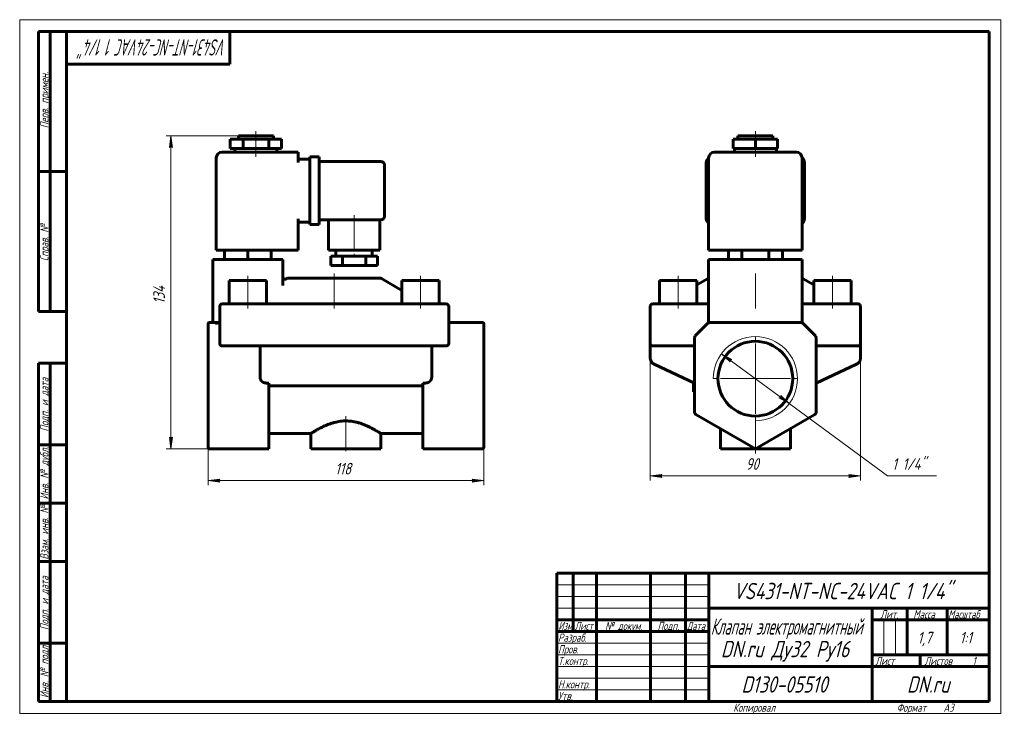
# Model space of a CAD drawing. Header units: millimetres. Extents: x 0 to 422, y 0 to 297.
import ezdxf

# ---------------------------------------------------------------- set-up
doc = ezdxf.new("R2010")
doc.units = ezdxf.units.MM
for name, pattern in [('K5LT_AXLED', [19.5, 15, -1.5, 1.5, -1.5]), ('K5LT_BASIC', [0]), ('K5LT_THIN', [0])]:
    doc.linetypes.add(name, pattern=pattern)
doc.layers.add('Системный слой', color=7, linetype='Continuous')
doc.layers.add('Системный слой (1)', color=7, linetype='Continuous', true_color=0x6c6c6c)
doc.styles.add('KDIMTEXTSTYLE', font='GOST_AU.SHX', dxfattribs={"width": 0.96, "oblique": 15, "height": 5})
doc.styles.add('KTEXTSTYLE', font='GOST_AU.SHX', dxfattribs={"width": 0.96, "height": 5})
doc.dimstyles.new('KDIMSTYLE (1.00)', dxfattribs={"dimtxt": 5, "dimasz": 1, "dimexe": 2, "dimexo": 0, "dimgap": 1, "dimtad": 1, "dimtxsty": 'KDIMTEXTSTYLE', "dimsah": 1, "dimcen": 0, "dimdle": 1, "dimadec": 0, "dimazin": 0, "dimtfac": 0.667, "dimtmove": 0, "dimatfit": 3, "dimfxl": 1, "dimtvp": 1, "dimtolj": 1, "dimtzin": 0, "dimarcsym": 0})

# ---------------------------------------------------------------- blocks, each defined once
blk = doc.blocks.new('U0')
at = {"layer": 'Системный слой (1)', "color": 150, "linetype": 'K5LT_BASIC', "lineweight": 60, "true_color": 0x0080ff}
for q in [(340.96, 141.42), (358.23, 149.48), (358.23, 149.48)]:
    blk.add_line((358.23, 149.48), q, dxfattribs=at)
blk = doc.blocks.new('D0')
at = {"layer": 'Системный слой (1)'}
for points in [[(269.96, 101.68), (274.96, 102.33), (274.46, 101.68), (274.96, 101.02)], [(359.96, 101.68), (354.96, 102.33), (355.46, 101.68), (354.96, 101.02)]]:
    blk.add_hatch(color=7, dxfattribs=at).paths.add_polyline_path(points)
at = {"layer": 'Системный слой (1)', "color": 7, "linetype": 'K5LT_THIN', "lineweight": 18}
for p, q in [((359.96, 166.3), (359.96, 99.68)), ((269.96, 164.19), (269.96, 99.68)), ((269.96, 101.68), (274.96, 102.33)), ((274.96, 101.02), (269.96, 101.68)), ((274.96, 102.33), (274.46, 101.68)), ((274.46, 101.68), (274.96, 101.02)), ((355.46, 101.68), (354.96, 102.33)), ((354.96, 102.33), (359.96, 101.68)), ((359.96, 101.68), (354.96, 101.02)), ((354.96, 101.02), (355.46, 101.68))]:
    blk.add_line(p, q, dxfattribs=at)
blk.add_wipeout([(310.87, 102.68), (310.87, 110.06), (318.72, 110.06), (318.72, 102.68)]).dxf.layer = 'Системный слой (1)'
blk.add_line((269.96, 101.68), (359.96, 101.68), dxfattribs=at)
at = {"layer": 'Системный слой (1)', "color": 7, "insert": (310.87, 109.26), "char_height": 5, "attachment_point": 1, "style": 'KTEXTSTYLE'}
blk.add_mtext('\\H5.0;\\W1.000;\\Q15;\\Q15;\\W0.965;90', dxfattribs=at)
blk = doc.blocks.new('KDIMARROW_01')
at = {"layer": 'Системный слой'}
blk.add_hatch(color=0, dxfattribs=at).paths.add_polyline_path([(0, 0), (-5, 0.66), (-4.5, 0), (-5, -0.66)])
at = {"layer": 'Системный слой', "color": 0, "linetype": 'K5LT_THIN', "lineweight": 18}
for p, q in [((-4.5, 0), (-5, 0.66)), ((-5, 0.66), (0, 0)), ((0, 0), (-5, -0.66)), ((-5, -0.66), (-4.5, 0))]:
    blk.add_line(p, q, dxfattribs=at)
at = {"layer": 'Системный слой (1)', "color": 0, "linetype": 'K5LT_THIN', "lineweight": 18}
blk.add_line((80.65, 143.3), (79.65, 143.3), dxfattribs=at)
blk = doc.blocks.new('D1')
at = {"layer": 'Системный слой (1)'}
for points in [[(304.88, 151.53), (300.46, 153.97), (304.1, 150.47), (304.08, 151.3)], [(329.46, 132.64), (325.82, 136.13), (325.83, 135.3), (325.04, 135.07)]]:
    blk.add_hatch(color=7, dxfattribs=at).paths.add_polyline_path(points)
at = {"layer": 'Системный слой (1)', "color": 7, "linetype": 'K5LT_THIN', "lineweight": 18}
for p, q in [((300.46, 153.97), (304.88, 151.53)), ((304.1, 150.47), (300.46, 153.97)), ((300.46, 153.97), (329.46, 132.64)), ((304.88, 151.53), (304.08, 151.3)), ((304.08, 151.3), (304.1, 150.47)), ((325.04, 135.07), (325.83, 135.3)), ((329.46, 132.64), (325.04, 135.07)), ((325.83, 135.3), (325.82, 136.13)), ((325.82, 136.13), (329.46, 132.64))]:
    blk.add_line(p, q, dxfattribs=at)
blk.add_wipeout([(373.55, 102.68), (373.55, 110.06), (389.78, 110.06), (389.78, 102.68)]).dxf.layer = 'Системный слой (1)'
for p, q in [((329.46, 132.64), (371.55, 101.68)), ((371.55, 101.68), (392.45, 101.68))]:
    blk.add_line(p, q, dxfattribs=at)
at = {"layer": 'Системный слой (1)', "color": 7, "insert": (373.55, 109.26), "char_height": 5, "attachment_point": 1, "style": 'KTEXTSTYLE'}
blk.add_mtext('\\H5.0;\\W1.000;\\Q15;\\Q15;\\W0.965;1 1/4"', dxfattribs=at)
blk = doc.blocks.new('U1')
at = {"layer": 'Системный слой (1)', "color": 30, "linetype": 'K5LT_AXLED', "lineweight": 18, "true_color": 0xff8000}
for q in [(314.96, 161.3), (296.96, 143.3), (332.96, 143.3), (314.96, 125.3)]:
    blk.add_line((314.96, 143.3), q, dxfattribs=at)
blk = doc.blocks.new('U2')
at = {"layer": 'Системный слой (1)', "color": 150, "linetype": 'K5LT_BASIC', "lineweight": 60, "true_color": 0x0080ff}
for p, q in [((106.65, 119.8), (124.65, 119.8)), ((154.65, 119.8), (172.65, 119.8))]:
    blk.add_line(p, q, dxfattribs=at)
blk = doc.blocks.new('D2')
at = {"layer": 'Системный слой (1)'}
for points in [[(85.15, 99.68), (85.65, 100.33), (80.65, 99.68), (85.65, 99.02)], [(198.65, 99.68), (193.65, 100.33), (194.15, 99.68), (193.65, 99.02)]]:
    blk.add_hatch(color=7, dxfattribs=at).paths.add_polyline_path(points)
at = {"layer": 'Системный слой (1)', "color": 7, "linetype": 'K5LT_THIN', "lineweight": 18}
for p, q in [((80.65, 143.3), (80.65, 97.68)), ((198.65, 141.89), (198.65, 97.68)), ((80.65, 99.68), (85.65, 100.33)), ((85.65, 99.02), (80.65, 99.68)), ((85.65, 100.33), (85.15, 99.68)), ((85.15, 99.68), (85.65, 99.02)), ((194.15, 99.68), (193.65, 100.33)), ((193.65, 100.33), (198.65, 99.68)), ((198.65, 99.68), (193.65, 99.02)), ((193.65, 99.02), (194.15, 99.68))]:
    blk.add_line(p, q, dxfattribs=at)
blk.add_wipeout([(135.04, 100.68), (135.04, 108.06), (143.9, 108.06), (143.9, 100.68)]).dxf.layer = 'Системный слой (1)'
blk.add_line((198.65, 99.68), (80.65, 99.68), dxfattribs=at)
at = {"layer": 'Системный слой (1)', "color": 7, "insert": (135.04, 107.26), "char_height": 5, "attachment_point": 1, "style": 'KTEXTSTYLE'}
blk.add_mtext('\\H5.0;\\W1.000;\\Q15;\\Q15;\\W0.965;118', dxfattribs=at)
blk = doc.blocks.new('D3')
at = {"layer": 'Системный слой (1)'}
for points in [[(65.42, 242.3), (64.76, 247.3), (64.1, 242.3), (64.76, 242.8)], [(64.76, 113.3), (65.42, 118.3), (64.76, 117.8), (64.1, 118.3)]]:
    blk.add_hatch(color=7, dxfattribs=at).paths.add_polyline_path(points)
at = {"layer": 'Системный слой (1)', "color": 7, "linetype": 'K5LT_THIN', "lineweight": 18}
for p, q in [((93.65, 247.3), (62.76, 247.3)), ((64.1, 242.3), (64.76, 247.3)), ((64.76, 247.3), (65.42, 242.3)), ((64.76, 242.8), (64.1, 242.3)), ((65.42, 242.3), (64.76, 242.8)), ((64.76, 113.3), (64.1, 118.3)), ((64.1, 118.3), (64.76, 117.8)), ((64.76, 117.8), (65.42, 118.3)), ((65.42, 118.3), (64.76, 113.3)), ((81.15, 113.3), (62.76, 113.3))]:
    blk.add_line(p, q, dxfattribs=at)
blk.add_wipeout([(63.76, 175.36), (56.38, 175.36), (56.38, 184.85), (63.76, 184.85)]).dxf.layer = 'Системный слой (1)'
blk.add_line((64.76, 113.3), (64.76, 247.3), dxfattribs=at)
at = {"layer": 'Системный слой (1)', "color": 7, "insert": (57.17, 175.36), "char_height": 5, "attachment_point": 1, "rotation": 90, "style": 'KTEXTSTYLE'}
blk.add_mtext('\\H5.0;\\W1.000;\\Q15;\\Q15;\\W0.965;134', dxfattribs=at)
blk = doc.blocks.new('U3')
at = {"color": 7, "linetype": 'K5LT_THIN', "lineweight": 18}
for p, q in [((0, 0), (0, 297)), ((0, 297), (420, 297)), ((420, 297), (420, 0)), ((230, 55), (295, 55)), ((230, 50), (295, 50)), ((230, 45), (295, 45)), ((369.96, 25), (369.96, 40)), ((374.98, 25), (374.98, 40)), ((230, 30), (295, 30)), ((230, 25), (295, 25)), ((230, 20), (295, 20)), ((230, 15), (295, 15)), ((230, 10), (295, 10)), ((420, 0), (0, 0))]:
    blk.add_line(p, q, dxfattribs=at)
at = {"color": 150, "linetype": 'K5LT_BASIC', "lineweight": 60, "true_color": 0x0080ff}
for p, q in [((8, 172), (8, 292)), ((20, 292), (8, 292)), ((13, 172), (13, 292)), ((20, 5), (20, 292)), ((20, 292), (415, 292)), ((90, 292), (90, 278)), ((415, 292), (415, 5)), ((90, 278), (20, 278)), ((20, 232), (8, 232)), ((20, 172), (8, 172)), ((8, 5), (8, 150)), ((20, 150), (8, 150)), ((13, 5), (13, 150)), ((20, 115), (8, 115)), ((20, 90), (8, 90)), ((20, 65), (8, 65)), ((230, 60), (415, 60)), ((230, 5), (230, 60)), ((237, 35), (237, 60)), ((247, 5), (247, 60)), ((270, 5), (270, 60)), ((285, 5), (285, 60)), ((295, 5), (295, 60)), ((295, 45), (415, 45)), ((365, 5), (365, 45)), ((380, 25), (380, 45)), ((397, 25), (397, 45)), ((230, 40), (295, 40)), ((365, 40), (380, 40)), ((380, 40), (415, 40)), ((230, 35), (295, 35)), ((20, 30), (8, 30)), ((365, 25), (415, 25)), ((385.57, 20), (385.57, 25)), ((295, 20), (365, 20)), ((365, 20), (415, 20)), ((20, 5), (8, 5)), ((415, 5), (20, 5))]:
    blk.add_line(p, q, dxfattribs=at)
at = {"color": 7, "attachment_point": 1, "style": 'KTEXTSTYLE'}
for s, insert, char_height, rotation in [('\\H5.0;\\W1.000;\\Q15;\\Q15;\\W0.643;\\H7.00;VS431-NT-NC-24VAC 1 1/4"', (88.58, 281.64), 7, 180), ('\\H5.0;\\W1.000;\\Q15;\\Q15;\\W0.965;\\H3.50;Перв. примен.', (8.82, 250.52), 3.5, 90), ('\\H5.0;\\W1.000;\\Q15;\\Q15;\\W0.965;\\H3.50;Справ. №', (8.82, 193.63), 3.5, 90), ('\\H5.0;\\W1.000;\\Q15;\\Q15;\\W0.965;\\H3.50;Подп. и дата', (8.82, 120.66), 3.5, 90), ('\\H5.0;\\W1.000;\\Q15;\\Q15;\\W0.965;\\H3.50;Инв. № дубл.', (8.82, 91.57), 3.5, 90), ('\\H5.0;\\W1.000;\\Q15;\\Q15;\\W0.965;\\H3.50;Взам. инв. №', (8.82, 65.8), 3.5, 90), ('\\H5.0;\\W1.000;\\Q15;\\Q15;\\W0.965;\\H3.50;Подп. и дата', (8.82, 35.66), 3.5, 90), ('\\H5.0;\\W1.000;\\Q15;\\Q15;\\W0.965;\\H3.50;Инв. № подл.', (8.82, 6.57), 3.5, 90)]:
    blk.add_mtext(s, dxfattribs=dict(at, insert=insert, char_height=char_height, rotation=rotation))
for s, insert, char_height in [('\\H5.0;\\W1.000;\\Q15;\\Q15;\\W0.965;\\H7.00;VS431-NT-NC-24VAC 1 1/4"', (305.48, 55.86), 7), ('\\H5.0;\\W1.000;\\Q15;\\Q15;\\W0.965;\\H3.50;Лит.', (368.47, 44.18), 3.5), ('\\H5.0;\\W1.000;\\Q15;\\Q15;\\W0.965;\\H3.50;Масса', (382.58, 44.18), 3.5), ('\\H5.0;\\W1.000;\\Q15;\\Q15;\\W0.930;\\H3.50;Масштаб', (397.52, 44.18), 3.5), ('\\H5.0;\\W1.000;\\Q15;\\Q15;\\W0.784;\\H3.50;Изм.', (230.62, 39.18), 3.5), ('\\H5.0;\\W1.000;\\Q15;\\Q15;\\W0.799;\\H3.50;Лист', (237.61, 39.18), 3.5), ('\\H5.0;\\W1.000;\\Q15;\\Q15;\\W0.965;\\H3.50;№ докум.', (250.63, 39.18), 3.5), ('\\H5.0;\\W1.000;\\Q15;\\Q15;\\W0.965;\\H3.50;Подп.', (273.1, 39.18), 3.5), ('\\H5.0;\\W1.000;\\Q15;\\Q15;\\W0.799;\\H3.50;Дата', (285.61, 39.18), 3.5), ('\\H5.0;\\W1.000;\\Q15;\\Q15;\\W0.672;\\H7.00;Клапан электромагнитный', (295.88, 40.69), 7), ('\\H5.0;\\W1.000;\\Q15;\\Q15;\\W0.965;\\H3.50;Разраб.', (230.5, 34.18), 3.5), ('\\H5.0;\\W1.000;\\Q15;\\Q15;\\W0.965;1,7', (384.42, 34.9), 5), ('\\H5.0;\\W1.000;\\Q15;\\Q15;\\W0.965;{\\c16711680;1:1}', (402.44, 34.9), 5), ('\\H5.0;\\W1.000;\\Q15;\\Q15;\\W0.965;\\H7.00;DN.ru Ду32 Ру16', (300.2, 31.02), 7), ('\\H5.0;\\W1.000;\\Q15;\\Q15;\\W0.965;\\H3.50;Пров.', (230.5, 29.18), 3.5), ('\\H5.0;\\W1.000;\\Q15;\\Q15;\\W0.965;\\H3.50;Т.контр.', (230.5, 24.18), 3.5), ('\\H5.0;\\W1.000;\\Q15;\\Q15;\\W0.965;\\H3.50;Лист', (366.32, 24.18), 3.5), ('\\H5.0;\\W1.000;\\Q15;\\Q15;\\W0.965;\\H3.50;Листов', (387.36, 24.18), 3.5), ('\\H5.0;\\W1.000;\\Q15;\\Q15;\\W0.965;\\H3.50;1', (407.91, 24.18), 3.5), ('\\H5.0;\\W1.000;\\Q15;\\Q15;\\W0.965;\\H3.50;Н.контр.', (230.5, 14.18), 3.5), ('\\H5.0;\\W1.000;\\Q15;\\Q15;\\W0.965;\\H7.00;D130-05510', (309, 15.86), 7), ('\\H5.0;\\W1.000;\\Q15;\\Q15;\\W0.965;\\H7.00;DN.ru', (379.84, 15.86), 7), ('\\H5.0;\\W1.000;\\Q15;\\Q15;\\W0.965;\\H3.50;Утв.', (230.5, 9.18), 3.5), ('\\H5.0;\\W1.000;\\Q15;\\Q15;\\W0.965;\\H3.50;Копировал', (305.5, 4.18), 3.5), ('\\H5.0;\\W1.000;\\Q15;\\Q15;\\W0.965;\\H3.50;Формат', (375.5, 4.18), 3.5), ('\\H5.0;\\W1.000;\\Q15;\\Q15;\\W0.965;\\H3.50;A3', (395.5, 4.18), 3.5)]:
    blk.add_mtext(s, dxfattribs=dict(at, insert=insert, char_height=char_height))

msp = doc.modelspace()

# ---------------------------------------------------------------- linework, layer by layer
at = {"layer": 'Системный слой (1)', "color": 30, "linetype": 'K5LT_AXLED', "lineweight": 18, "true_color": 0xff8000}
for p, q in [((101.154, 243.801), (101.154, 249.301)), ((314.958, 243.801), (314.958, 249.301)), ((101.154, 238.301), (101.154, 243.801)), ((314.958, 238.301), (314.958, 243.801)), ((143.154, 213.301), (143.154, 193.801)), ((97.654, 173.301), (97.654, 187.301)), ((134.654, 173.301), (134.654, 188.301)), ((171.654, 173.301), (171.654, 187.301)), ((281.958, 173.301), (281.958, 187.301)), ((314.958, 173.301), (314.958, 188.301)), ((347.958, 173.301), (347.958, 187.301))]:
    msp.add_line(p, q, dxfattribs=at)
at = {"layer": 'Системный слой (1)', "color": 150, "linetype": 'K5LT_BASIC', "lineweight": 60, "true_color": 0x0080ff}
for p, q in [((90.154, 241.801), (90.154, 245.801)), ((90.154, 245.801), (95.654, 245.801)), ((93.654, 245.801), (93.654, 247.301)), ((93.654, 247.301), (108.654, 247.301)), ((95.654, 245.801), (106.654, 245.801)), ((95.654, 241.801), (95.654, 245.801)), ((106.654, 241.801), (106.654, 245.801)), ((106.654, 245.801), (112.154, 245.801)), ((108.654, 245.801), (108.654, 247.301)), ((112.154, 241.801), (112.154, 245.801)), ((305.432, 245.801), (314.958, 245.801)), ((305.432, 241.801), (305.432, 245.801)), ((307.458, 245.801), (307.458, 247.301)), ((307.458, 247.301), (322.458, 247.301)), ((314.958, 241.801), (314.958, 245.801)), ((314.958, 245.801), (324.484, 245.801)), ((322.458, 245.801), (322.458, 247.301)), ((324.484, 241.801), (324.484, 245.801)), ((119.154, 240.301), (86.654, 240.301)), ((90.154, 241.801), (95.654, 241.801)), ((92.154, 240.301), (92.154, 241.801)), ((95.654, 241.801), (106.654, 241.801)), ((106.654, 241.801), (112.154, 241.801)), ((110.154, 240.301), (110.154, 241.801)), ((119.154, 240.301), (119.154, 237.801)), ((332.458, 240.301), (297.458, 240.301)), ((305.432, 241.801), (314.958, 241.801)), ((305.958, 240.301), (305.958, 241.801)), ((314.958, 241.801), (324.484, 241.801)), ((323.958, 240.301), (323.958, 241.801)), ((84.154, 198.301), (84.154, 237.801)), ((119.154, 235.801), (119.154, 237.801)), ((119.154, 237.301), (124.154, 237.301)), ((124.154, 238.301), (128.154, 238.301)), ((124.154, 235.801), (124.154, 238.301)), ((128.154, 238.301), (128.154, 235.801)), ((128.154, 236.301), (154.654, 236.301)), ((294.958, 198.301), (294.958, 237.801)), ((334.958, 198.301), (334.958, 237.801)), ((124.154, 235.801), (124.154, 211.801)), ((128.154, 235.801), (128.154, 211.801)), ((156.154, 234.801), (156.154, 212.801)), ((293.958, 211.801), (293.958, 235.801)), ((335.958, 235.801), (335.958, 211.801)), ((119.154, 198.301), (119.154, 211.801)), ((124.154, 209.301), (124.154, 211.801)), ((128.154, 211.801), (128.154, 209.301)), ((128.154, 211.301), (154.654, 211.301)), ((132.154, 211.301), (132.154, 198.301)), ((154.154, 211.301), (154.154, 198.301)), ((119.154, 210.301), (124.154, 210.301)), ((124.154, 209.301), (128.154, 209.301)), ((86.654, 198.301), (84.154, 198.301)), ((86.654, 198.301), (119.154, 198.301)), ((87.654, 198.301), (87.654, 194.301)), ((97.654, 198.301), (97.654, 194.301)), ((107.654, 198.301), (107.654, 194.301)), ((154.154, 198.301), (132.154, 198.301)), ((135.404, 198.301), (135.404, 195.801)), ((150.904, 198.301), (150.904, 195.801)), ((297.458, 198.301), (294.958, 198.301)), ((297.458, 198.301), (332.458, 198.301)), ((303.411, 198.301), (303.411, 194.301)), ((309.184, 198.301), (309.184, 194.301)), ((320.731, 198.301), (320.731, 194.301)), ((326.505, 198.301), (326.505, 194.301)), ((334.958, 198.301), (332.458, 198.301)), ((82.654, 194.301), (82.654, 167.301)), ((82.654, 194.301), (85.154, 194.301)), ((110.154, 194.301), (85.154, 194.301)), ((110.154, 194.301), (112.654, 194.301)), ((112.654, 194.301), (112.654, 183.22)), ((133.154, 195.801), (133.154, 191.801)), ((138.154, 195.801), (133.154, 195.801)), ((138.154, 195.801), (138.154, 191.801)), ((148.154, 195.801), (138.154, 195.801)), ((153.154, 195.801), (148.154, 195.801)), ((148.154, 195.801), (148.154, 191.801)), ((153.154, 195.801), (153.154, 191.801)), ((294.958, 194.301), (294.958, 167.301)), ((294.958, 194.301), (297.458, 194.301)), ((332.458, 194.301), (297.458, 194.301)), ((332.458, 194.301), (334.958, 194.301)), ((334.958, 194.301), (334.958, 167.301)), ((138.154, 191.801), (133.154, 191.801)), ((148.154, 191.801), (138.154, 191.801)), ((153.154, 191.801), (148.154, 191.801)), ((112.654, 186.878), (112.654, 186.85)), ((114.422, 186.167), (114.154, 186.012)), ((154.386, 186.301), (114.922, 186.301)), ((154.886, 186.167), (163.654, 181.104)), ((294.726, 186.167), (289.958, 183.414)), ((335.19, 186.167), (339.958, 183.414)), ((89.654, 185.301), (105.654, 185.301)), ((89.654, 175.301), (89.654, 185.301)), ((105.654, 175.301), (105.654, 185.301)), ((163.654, 185.301), (179.654, 185.301)), ((163.654, 175.301), (163.654, 185.301)), ((179.654, 175.301), (179.654, 185.301)), ((273.958, 175.301), (273.958, 185.301)), ((273.958, 185.301), (289.958, 185.301)), ((289.958, 175.301), (289.958, 185.301)), ((339.958, 185.301), (355.958, 185.301)), ((339.958, 175.301), (339.958, 185.301)), ((355.958, 175.301), (355.958, 185.301)), ((85.654, 174.301), (85.654, 158.301)), ((86.654, 175.301), (88.654, 175.301)), ((180.654, 175.301), (88.654, 175.301)), ((180.654, 175.301), (182.654, 175.301)), ((183.654, 158.301), (183.654, 174.301)), ((269.958, 174.301), (269.958, 158.301)), ((270.958, 175.301), (272.958, 175.301)), ((272.958, 175.301), (294.958, 175.301)), ((334.958, 175.301), (356.958, 175.301)), ((356.958, 175.301), (358.958, 175.301)), ((359.958, 174.301), (359.958, 158.301)), ((80.654, 166.654), (80.654, 166.801)), ((80.654, 161.24), (80.654, 166.654)), ((83.776, 167.301), (81.154, 167.301)), ((85.154, 167.301), (83.776, 167.301)), ((85.154, 167.301), (85.654, 167.301)), ((183.654, 167.301), (198.154, 167.301)), ((198.654, 166.801), (198.654, 166.654)), ((198.654, 161.24), (198.654, 166.654)), ((294.665, 167.008), (289.251, 161.593)), ((294.958, 167.301), (294.665, 167.008)), ((294.958, 167.301), (295.372, 167.301)), ((334.544, 167.301), (295.372, 167.301)), ((334.958, 167.301), (334.544, 167.301)), ((334.958, 167.301), (335.251, 167.008)), ((340.665, 161.593), (335.251, 167.008)), ((80.654, 160.886), (80.654, 161.24)), ((80.654, 128.889), (80.654, 160.886)), ((198.654, 161.24), (198.654, 160.886)), ((198.654, 128.889), (198.654, 160.886)), ((288.958, 160.886), (288.958, 128.889)), ((340.958, 128.889), (340.958, 160.886)), ((88.654, 157.301), (86.654, 157.301)), ((88.654, 157.301), (130.22, 157.301)), ((102.925, 157.301), (102.925, 143.926)), ((130.22, 157.301), (139.654, 157.301)), ((139.654, 157.301), (149.088, 157.301)), ((149.088, 157.301), (180.654, 157.301)), ((176.382, 157.301), (176.382, 143.926)), ((182.654, 157.301), (180.654, 157.301)), ((269.958, 158.301), (269.958, 157.301)), ((269.958, 158.301), (269.958, 157.423)), ((269.958, 157.544), (269.958, 157.845)), ((270.958, 157.301), (269.958, 157.301)), ((269.958, 157.301), (269.958, 152.196)), ((269.958, 157.301), (269.958, 157.301)), ((272.958, 157.301), (270.958, 157.301)), ((272.958, 157.301), (288.958, 157.301)), ((340.958, 157.301), (356.958, 157.301)), ((358.958, 157.301), (356.958, 157.301)), ((358.958, 157.301), (359.958, 157.301)), ((359.958, 158.301), (359.958, 157.301)), ((359.958, 158.301), (359.958, 157.423)), ((359.958, 157.543), (359.958, 157.546)), ((359.958, 157.301), (359.958, 157.301)), ((359.958, 157.301), (359.958, 152.196)), ((288.958, 141.425), (271.69, 149.477)), ((271.69, 149.477), (288.958, 141.425)), ((358.226, 149.477), (340.958, 141.425)), ((105.708, 141.425), (106.654, 141.425)), ((106.654, 128.889), (106.654, 141.425)), ((106.654, 140.161), (172.654, 140.161)), ((172.654, 128.889), (172.654, 141.425)), ((173.6, 141.425), (172.654, 141.425)), ((288.958, 141.425), (288.385, 141.692)), ((288.537, 141.621), (288.458, 141.621)), ((288.458, 139.621), (288.458, 141.621)), ((288.958, 139.621), (288.458, 139.621)), ((288.458, 137.621), (288.458, 139.621)), ((340.958, 141.425), (341.531, 141.692)), ((288.958, 137.621), (288.458, 137.621)), ((80.654, 128.456), (80.654, 128.889)), ((80.654, 113.878), (80.654, 128.456)), ((106.654, 128.889), (106.654, 128.023)), ((106.654, 113.301), (106.654, 128.023)), ((172.654, 128.023), (172.654, 128.889)), ((172.654, 113.301), (172.654, 128.023)), ((198.654, 128.889), (198.654, 128.456)), ((198.654, 113.878), (198.654, 128.456)), ((289.458, 128.023), (314.958, 113.301)), ((314.958, 113.301), (340.458, 128.023)), ((124.654, 119.801), (124.654, 113.301)), ((154.654, 119.801), (154.654, 113.301)), ((299.958, 121.961), (299.958, 113.301)), ((329.958, 121.961), (329.958, 113.301)), ((314.958, 113.301), (314.958, 113.878)), ((106.654, 113.301), (81.154, 113.301)), ((154.654, 113.301), (124.654, 113.301)), ((172.654, 113.301), (198.154, 113.301)), ((329.958, 113.301), (299.958, 113.301))]:
    msp.add_line(p, q, dxfattribs=at)
msp.add_circle((314.958, 143.301), 16, dxfattribs=at)
for centre, radius, start, end in [((86.654, 237.801), 2.5, 90, 180), ((297.458, 237.801), 2.5, 90, 180), ((332.458, 237.801), 2.5, 0, 90), ((154.654, 234.801), 1.5, 0, 90), ((296.458, 235.801), 2.5, 126.8699, 180), ((333.458, 235.801), 2.5, 0, 53.1301), ((154.654, 212.801), 1.5, 270, 0), ((296.458, 211.801), 2.5, 180, 233.1301), ((333.458, 211.801), 2.5, 306.8699, 0), ((114.922, 185.301), 1, 90, 120), ((154.386, 185.301), 1, 60, 90), ((295.226, 185.301), 1, 105.54227, 120), ((334.69, 185.301), 1, 60, 74.45773), ((86.654, 174.301), 1, 90, 180), ((182.654, 174.301), 1, 0, 90), ((270.958, 174.301), 1, 90, 180), ((358.958, 174.301), 1, 0, 90), ((81.154, 166.801), 0.5, 90, 180), ((198.154, 166.801), 0.5, 0, 90), ((295.372, 166.301), 1, 90, 135), ((334.544, 166.301), 1, 45, 90), ((289.958, 160.886), 1, 135, 180), ((339.958, 160.886), 1, 0, 45), ((86.654, 158.301), 1, 180, 270), ((182.654, 158.301), 1, 270, 0), ((270.958, 158.301), 1, 180, 270), ((358.958, 158.301), 1, 270, 0), ((289.958, 128.889), 1, 180, 240), ((339.958, 128.889), 1, 300, 0)]:
    msp.add_arc(centre, radius, start, end, dxfattribs=at)
at = {"layer": 'Системный слой (1)', "color": 7, "linetype": 'K5LT_THIN', "lineweight": 18}
msp.add_arc((314.958, 143.301), 18, 270, 180, dxfattribs=at)
at = {"layer": 'Системный слой (1)', "color": 150, "linetype": 'K5LT_BASIC', "lineweight": 60, "true_color": 0x0080ff}
for points, knots in [([(114.154, 186.012), (114.117, 185.991), (114.078, 185.971), (113.998, 185.938), (113.957, 185.924), (113.87, 185.901), (113.825, 185.892), (113.734, 185.88), (113.687, 185.877), (113.592, 185.879), (113.545, 185.883), (113.449, 185.898), (113.401, 185.909), (113.308, 185.938), (113.262, 185.957), (113.173, 186), (113.13, 186.025), (113.048, 186.081), (113.009, 186.112), (112.937, 186.179), (112.903, 186.216), (112.842, 186.292), (112.814, 186.332), (112.766, 186.416), (112.745, 186.459), (112.71, 186.544), (112.696, 186.586), (112.683, 186.638), (112.681, 186.648), (112.676, 186.666), (112.674, 186.675), (112.669, 186.703), (112.666, 186.721), (112.658, 186.776), (112.655, 186.813), (112.654, 186.859), (112.654, 186.869), (112.654, 186.878)], [0, 0, 0, 0, 1.5981722, 1.5981722, 3.2349517, 3.2349517, 4.9235099, 4.9235099, 6.6695399, 6.6695399, 8.4524994, 8.4524994, 10.2646061, 10.2646061, 12.104182, 12.104182, 13.9477131, 13.9477131, 15.7916606, 15.7916606, 17.6305382, 17.6305382, 19.4397469, 19.4397469, 21.2216982, 21.2216982, 22.8684434, 22.8684434, 23.2266815, 23.2266815, 23.5738728, 23.5738728, 24.2682554, 24.2682554, 25.6514987, 25.6514987, 25.9953228, 25.9953228, 25.9953228, 25.9953228]), ([(294.953, 180.32), (294.953, 180.321), (294.953, 180.321), (294.954, 180.324), (294.954, 180.326), (294.955, 180.331), (294.956, 180.335), (294.957, 180.343), (294.957, 180.348), (294.958, 180.359), (294.958, 180.365), (294.958, 180.372)], [0, 0, 0, 0, 0.6, 0.6, 1.2, 1.2, 1.8, 1.8, 2.4, 2.4, 3, 3, 3, 3]), ([(334.963, 180.32), (334.963, 180.321), (334.963, 180.321), (334.962, 180.324), (334.961, 180.326), (334.961, 180.331), (334.96, 180.335), (334.959, 180.343), (334.959, 180.348), (334.958, 180.359), (334.958, 180.365), (334.958, 180.372)], [0, 0, 0, 0, 0.6, 0.6, 1.2, 1.2, 1.8, 1.8, 2.4, 2.4, 3, 3, 3, 3]), ([(85.154, 167.301), (85.086, 167.301), (84.953, 167.204), (84.748, 167.151), (84.55, 167.095), (84.353, 167.056), (84.157, 167.028), (83.966, 167.011), (83.838, 167.008), (83.776, 167.008)], [0, 0, 0, 0, 0.1939658, 0.3621132, 0.5072319, 0.6455575, 0.77709, 0.8920433, 1, 1, 1, 1]), ([(271.69, 149.477), (271.689, 149.477), (271.687, 149.478), (271.676, 149.483), (271.667, 149.487), (271.645, 149.498), (271.633, 149.504), (271.595, 149.523), (271.57, 149.536), (271.496, 149.575), (271.447, 149.603), (271.303, 149.691), (271.211, 149.754), (271.016, 149.905), (270.914, 149.995), (270.724, 150.189), (270.635, 150.292), (270.471, 150.512), (270.397, 150.628), (270.264, 150.868), (270.206, 150.993), (270.108, 151.249), (270.068, 151.379), (270.006, 151.644), (269.984, 151.778), (269.963, 152.003), (269.958, 152.095), (269.958, 152.189), (269.958, 152.193), (269.958, 152.196)], [0.0088847, 0.0088847, 0.0088847, 0.0088847, 0.0355387, 0.0355387, 0.2083231, 0.2083231, 0.4433002, 0.4433002, 0.9132544, 0.9132544, 1.8531628, 1.8531628, 3.7240951, 3.7240951, 5.9838593, 5.9838593, 8.2687962, 8.2687962, 10.5667167, 10.5667167, 12.8650123, 12.8650123, 15.1509182, 15.1509182, 17.4117896, 17.4117896, 18.9435309, 18.9435309, 18.99666, 18.99666, 18.99666, 18.99666]), ([(358.226, 149.477), (358.227, 149.477), (358.229, 149.478), (358.239, 149.483), (358.248, 149.487), (358.27, 149.498), (358.283, 149.504), (358.32, 149.523), (358.345, 149.536), (358.42, 149.575), (358.469, 149.603), (358.613, 149.691), (358.705, 149.754), (358.9, 149.905), (359.001, 149.995), (359.192, 150.189), (359.281, 150.292), (359.444, 150.512), (359.519, 150.628), (359.652, 150.868), (359.71, 150.993), (359.808, 151.249), (359.848, 151.379), (359.91, 151.644), (359.932, 151.778), (359.953, 152.003), (359.957, 152.095), (359.958, 152.189), (359.958, 152.193), (359.958, 152.196)], [0.0088847, 0.0088847, 0.0088847, 0.0088847, 0.0355387, 0.0355387, 0.2083231, 0.2083231, 0.4433002, 0.4433002, 0.9132544, 0.9132544, 1.8531628, 1.8531628, 3.7240951, 3.7240951, 5.9838593, 5.9838593, 8.2687962, 8.2687962, 10.5667167, 10.5667167, 12.8650123, 12.8650123, 15.1509182, 15.1509182, 17.4117896, 17.4117896, 18.9435309, 18.9435309, 18.99666, 18.99666, 18.99666, 18.99666]), ([(271.69, 149.477), (271.69, 149.477), (271.69, 149.477), (271.69, 149.477), (271.69, 149.477), (271.69, 149.477), (271.69, 149.477), (271.689, 149.477), (271.689, 149.477), (271.688, 149.478), (271.688, 149.478), (271.686, 149.478), (271.686, 149.479), (271.683, 149.48), (271.681, 149.481), (271.676, 149.483), (271.673, 149.485), (271.664, 149.489), (271.659, 149.491), (271.643, 149.499), (271.633, 149.504), (271.604, 149.518), (271.586, 149.528), (271.549, 149.547), (271.531, 149.556), (271.495, 149.576), (271.477, 149.586), (271.445, 149.605), (271.431, 149.613), (271.417, 149.622)], [0.0014077, 0.0014077, 0.0014077, 0.0014077, 0.0040909, 0.0040909, 0.0095896, 0.0095896, 0.0205869, 0.0205869, 0.0425815, 0.0425815, 0.0865707, 0.0865707, 0.1731414, 0.1731414, 0.3448751, 0.3448751, 0.6411881, 0.6411881, 1.1852306, 1.1852306, 2.1761406, 2.1761406, 3.9635796, 3.9635796, 5.7635796, 5.7635796, 7.5635796, 7.5635796, 9, 9, 9, 9]), ([(358.226, 149.477), (358.226, 149.477), (358.226, 149.477), (358.226, 149.477), (358.226, 149.477), (358.226, 149.477), (358.226, 149.477), (358.227, 149.477), (358.227, 149.477), (358.227, 149.478), (358.228, 149.478), (358.229, 149.478), (358.23, 149.479), (358.233, 149.48), (358.235, 149.481), (358.239, 149.483), (358.243, 149.485), (358.251, 149.489), (358.257, 149.491), (358.273, 149.499), (358.283, 149.504), (358.311, 149.518), (358.33, 149.528), (358.366, 149.547), (358.384, 149.556), (358.421, 149.576), (358.439, 149.586), (358.471, 149.605), (358.485, 149.613), (358.499, 149.622)], [0.0014077, 0.0014077, 0.0014077, 0.0014077, 0.0040909, 0.0040909, 0.0095895, 0.0095895, 0.0205867, 0.0205867, 0.042581, 0.042581, 0.0865696, 0.0865696, 0.1731392, 0.1731392, 0.3448708, 0.3448708, 0.6411795, 0.6411795, 1.1852133, 1.1852133, 2.176106, 2.176106, 3.9635103, 3.9635103, 5.7635103, 5.7635103, 7.5635103, 7.5635103, 9, 9, 9, 9]), ([(105.708, 141.425), (105.655, 141.425), (105.593, 141.426), (105.501, 141.43), (105.432, 141.434), (105.341, 141.442), (105.252, 141.452), (105.165, 141.464), (105.079, 141.478), (104.994, 141.494), (104.911, 141.512), (104.831, 141.532), (104.752, 141.553), (104.652, 141.584), (104.557, 141.617), (104.465, 141.652), (104.399, 141.68), (104.335, 141.708), (104.274, 141.738), (104.215, 141.768), (104.158, 141.799), (104.098, 141.833), (104.028, 141.876), (103.951, 141.927), (103.876, 141.981), (103.814, 142.029), (103.764, 142.07), (103.713, 142.114), (103.658, 142.164), (103.606, 142.215), (103.536, 142.288), (103.482, 142.35), (103.4, 142.452), (103.356, 142.512), (103.285, 142.62), (103.252, 142.674), (103.197, 142.775), (103.169, 142.83), (103.132, 142.91), (103.108, 142.968), (103.081, 143.037), (103.059, 143.099), (103.041, 143.154), (103.024, 143.211), (103.008, 143.267), (102.994, 143.325), (102.981, 143.383), (102.969, 143.442), (102.959, 143.501), (102.95, 143.561), (102.942, 143.621), (102.936, 143.682), (102.931, 143.744), (102.926, 143.826), (102.925, 143.888), (102.925, 143.926)], [0, 0, 0, 0, 0.0380576, 0.0442921, 0.066159, 0.0877073, 0.1091053, 0.1301107, 0.1508647, 0.1712616, 0.1915509, 0.2113497, 0.2307722, 0.2495551, 0.28592, 0.3033392, 0.3201777, 0.3368556, 0.353024, 0.3688452, 0.3841248, 0.3992167, 0.4186169, 0.4424376, 0.4658992, 0.4845012, 0.4982739, 0.5119989, 0.5331143, 0.5509505, 0.5646825, 0.6049867, 0.6097937, 0.6580718, 0.6581276, 0.7020179, 0.7037338, 0.7405081, 0.7457976, 0.766707, 0.7852589, 0.7992058, 0.8131761, 0.8272021, 0.8412489, 0.8553714, 0.8695463, 0.8837989, 0.8980871, 0.9124675, 0.9272973, 0.9414276, 0.9559804, 0.9722368, 1, 1, 1, 1]), ([(173.6, 141.425), (173.653, 141.425), (173.714, 141.426), (173.807, 141.43), (173.876, 141.434), (173.966, 141.442), (174.055, 141.452), (174.143, 141.464), (174.229, 141.478), (174.313, 141.494), (174.396, 141.512), (174.477, 141.532), (174.555, 141.553), (174.655, 141.584), (174.751, 141.617), (174.843, 141.652), (174.909, 141.68), (174.972, 141.708), (175.033, 141.738), (175.092, 141.768), (175.149, 141.799), (175.21, 141.833), (175.279, 141.876), (175.357, 141.927), (175.432, 141.981), (175.494, 142.029), (175.543, 142.07), (175.595, 142.114), (175.649, 142.164), (175.702, 142.215), (175.771, 142.288), (175.826, 142.35), (175.907, 142.452), (175.951, 142.512), (176.022, 142.62), (176.055, 142.674), (176.111, 142.775), (176.138, 142.83), (176.175, 142.91), (176.2, 142.968), (176.227, 143.037), (176.249, 143.099), (176.267, 143.154), (176.284, 143.211), (176.3, 143.267), (176.314, 143.325), (176.327, 143.383), (176.339, 143.442), (176.349, 143.501), (176.358, 143.561), (176.366, 143.621), (176.372, 143.682), (176.377, 143.744), (176.381, 143.826), (176.382, 143.888), (176.382, 143.926)], [0, 0, 0, 0, 0.0380576, 0.0442921, 0.066159, 0.0877073, 0.1091053, 0.1301107, 0.1508647, 0.1712616, 0.1915509, 0.2113497, 0.2307722, 0.2495551, 0.28592, 0.3033392, 0.3201777, 0.3368556, 0.353024, 0.3688452, 0.3841248, 0.3992167, 0.4186169, 0.4424376, 0.4658992, 0.4845012, 0.4982739, 0.5119989, 0.5331143, 0.5509505, 0.5646825, 0.6049867, 0.6097937, 0.6580718, 0.6581276, 0.7020179, 0.7037338, 0.7405081, 0.7457976, 0.766707, 0.7852589, 0.7992058, 0.8131761, 0.8272021, 0.8412489, 0.8553714, 0.8695463, 0.8837989, 0.8980871, 0.9124675, 0.9272973, 0.9414276, 0.9559804, 0.9722368, 1, 1, 1, 1]), ([(154.654, 119.801), (154.654, 119.801), (154.626, 119.818), (154.506, 119.895), (154.313, 120.017), (154.048, 120.183), (153.654, 120.426), (153.071, 120.78), (152.225, 121.276), (151.246, 121.821), (150.206, 122.364), (149.203, 122.851), (148.184, 123.307), (147.086, 123.753), (145.88, 124.182), (144.554, 124.574), (143.286, 124.863), (142.084, 125.059), (140.941, 125.177), (140.125, 125.209), (139.328, 125.212), (138.509, 125.187), (137.305, 125.073), (136.037, 124.867), (134.761, 124.574), (133.488, 124.201), (132.247, 123.764), (131.062, 123.283), (129.962, 122.785), (128.968, 122.296), (128.08, 121.829), (127.3, 121.397), (126.621, 121.007), (126.047, 120.665), (125.571, 120.376), (125.191, 120.14), (124.908, 119.962), (124.725, 119.846), (124.661, 119.805), (124.654, 119.801), (124.654, 119.801)], [0, 0, 0, 0, 0.01151234, 0.02269689, 0.03355636, 0.04449267, 0.055829, 0.07251046, 0.0906659, 0.11029677, 0.12584277, 0.14078061, 0.15448458, 0.16755952, 0.18312297, 0.19832799, 0.21317422, 0.22478307, 0.23662242, 0.24883739, 0.24999205, 0.26119743, 0.27411313, 0.28745369, 0.3015793, 0.31607521, 0.33117492, 0.34651649, 0.36173554, 0.37659796, 0.39090679, 0.40502907, 0.41866227, 0.43199014, 0.44493017, 0.45778339, 0.47058478, 0.48341627, 0.49576126, 0.49999468, 0.49999468, 0.49999468, 0.49999468])]:
    msp.add_open_spline(points, degree=3, knots=knots, dxfattribs=at)
for points in [[(81.154, 113.301), (80.861, 113.301), (80.654, 113.54), (80.654, 113.878)], [(198.154, 113.301), (198.447, 113.301), (198.654, 113.54), (198.654, 113.878)]]:
    msp.add_rational_spline(points, [1, 0.804737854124, 0.804737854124, 1], degree=3, dxfattribs=at)

# ---------------------------------------------------------------- block references
at = {"layer": 'Системный слой (1)'}
for name in ['U0', 'U2']:
    msp.add_blockref(name, (0, 0), dxfattribs=at)

# ---------------------------------------------------------------- next in the draw order: dimensions: what is measured, and where the dimension line sits
at = {"layer": 'Системный слой (1)', "color": 7}
for base, p1, p2, text, picture, middle in [((269.958, 101.676), (359.958, 166.301), (269.958, 164.186), '\\H5.0;\\W0.965;\\Q15;\\H5.0;\\W0.965;\\Q15;\\Q15;90', 'D0', (314.958, 101.676)), ((198.654, 99.676), (80.654, 143.301), (198.654, 141.886), '\\H5.0;\\W0.965;\\Q15;\\H5.0;\\W0.965;\\Q15;\\Q15;118', 'D2', (139.654, 99.676))]:
    dim = msp.add_linear_dim(base=base, p1=p1, p2=p2, text=text, dimstyle='KDIMSTYLE (1.00)', override={"dimexo": 0, "dimblk1": 'KDIMARROW_01', "dimblk2": 'KDIMARROW_01', "dimse1": 0, "dimse2": 0, "dimclrt": 7, "dimtolj": 1}, dxfattribs=at)
    dim.commit()
    dim.dimension.update_dxf_attribs({"geometry": picture, "text_midpoint": middle, "dimtype": 160})

# ---------------------------------------------------------------- next in the draw order: linework, layer by layer
at = {"layer": 'Системный слой (1)', "color": 30, "linetype": 'K5LT_AXLED', "lineweight": 18, "true_color": 0xff8000}
msp.add_line((139.654, 127.21), (139.654, 111.301), dxfattribs=at)

# ---------------------------------------------------------------- next in the draw order: dimensions: what is measured, and where the dimension line sits
at = {"layer": 'Системный слой (1)', "color": 7}
dim = msp.add_linear_dim(base=(64.76, 113.301), p1=(93.654, 247.301), p2=(81.154, 113.301), angle=90, text='\\H5.0;\\W0.965;\\Q15;\\H5.0;\\W0.965;\\Q15;\\Q15;134', dimstyle='KDIMSTYLE (1.00)', override={"dimexo": 0, "dimblk1": 'KDIMARROW_01', "dimblk2": 'KDIMARROW_01', "dimse1": 0, "dimse2": 0, "dimclrt": 7, "dimtolj": 1}, dxfattribs=at)
dim.commit()
dim.dimension.update_dxf_attribs({"geometry": 'D3', "text_midpoint": (64.76, 180.301), "dimtype": 160})
dim = msp.add_diameter_dim_2p(p1=(300.458, 153.965), p2=(329.458, 132.636), text='\\H5.0;\\W0.965;\\Q15;\\H5.0;\\W0.965;\\Q15;\\Q15;1 1/4"', dimstyle='KDIMSTYLE (1.00)', override={"dimtih": 1, "dimtoh": 1, "dimblk1": 'KDIMARROW_01', "dimblk2": 'KDIMARROW_01', "dimclrt": 7, "dimtmove": 1, "dimatfit": 2, "dimtolj": 1}, dxfattribs=at)
dim.commit()
dim.dimension.update_dxf_attribs({"geometry": 'D1', "text_midpoint": (373.552, 101.676), "dimtype": 163})

# ---------------------------------------------------------------- next in the draw order: linework, layer by layer
at = {"layer": 'Системный слой (1)', "color": 30, "linetype": 'K5LT_AXLED', "lineweight": 18, "true_color": 0xff8000}
msp.add_line((314.958, 111.301), (314.958, 127.21), dxfattribs=at)

# ---------------------------------------------------------------- next in the draw order: block references
msp.add_blockref('U3', (0, 0))
at = {"layer": 'Системный слой (1)'}
msp.add_blockref('U1', (0, 0), dxfattribs=at)

doc.saveas('drawing.dxf')
